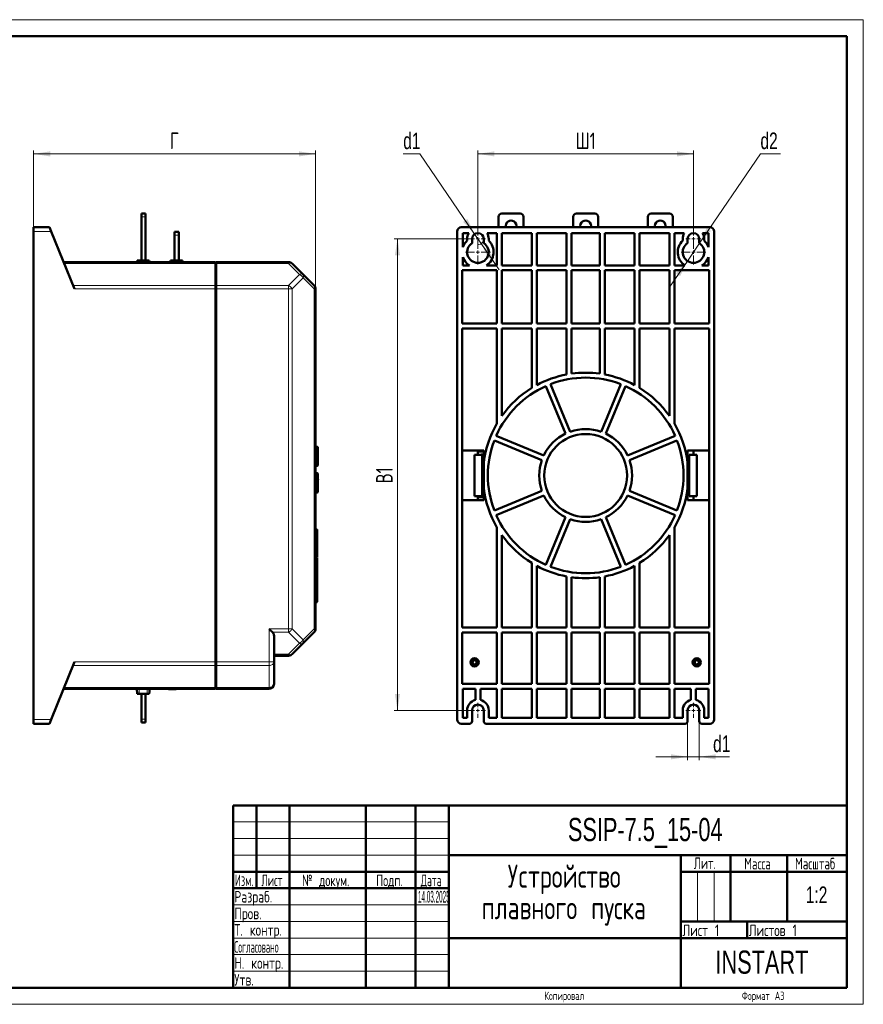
# Model space of a CAD drawing. Header units: millimetres. Extents: x 0 to 420, y 0 to 297.
# Tile 20 of 20: x 166 to 420, y 0 to 297. Entities that reach past the tile are written whole.
import ezdxf

# ---------------------------------------------------------------- set-up
doc = ezdxf.new("R2010")
doc.units = ezdxf.units.MM
doc.styles.add('SLDTEXTSTYLE0', font='TXT', dxfattribs={"width": 0.7, "bigfont": 'bigfont'})
doc.styles.add('SLDTEXTSTYLE1', font='TXT', dxfattribs={"width": 0.7})
doc.styles.add('SLDTEXTSTYLE2', font='TXT', dxfattribs={"width": 0.579176, "bigfont": 'bigfont'})
doc.styles.add('SLDTEXTSTYLE3', font='TXT', dxfattribs={"width": 0.646923, "bigfont": 'bigfont'})
doc.styles.add('SLDTEXTSTYLE4', font='TXT', dxfattribs={"width": 0.570891, "bigfont": 'bigfont'})
doc.styles.add('SLDTEXTSTYLE5', font='TXT', dxfattribs={"width": 0.585996, "bigfont": 'bigfont'})
doc.styles.add('SLDTEXTSTYLE6', font='TXT', dxfattribs={"width": 0.326651})
doc.styles.add('SLDTEXTSTYLE7', font='TXT', dxfattribs={"width": 0.485474, "bigfont": 'bigfont'})
doc.dimstyles.new('SLDDIMSTYLE0', dxfattribs={"dimtxt": 5, "dimasz": 5, "dimexe": 0, "dimexo": 0.0625, "dimgap": 1.25, "dimtad": 2, "dimdec": 1, "dimlfac": 2, "dimrnd": 1e-09, "dimzin": 12, "dimdsep": 46, "dimtxsty": 'SLDTEXTSTYLE1', "dimsah": 1, "dimcen": 0.09, "dimadec": 0, "dimazin": 3, "dimtfac": 1, "dimtdec": 3, "dimtofl": 0, "dimtmove": 0, "dimatfit": 3, "dimfxl": 0, "dimfrac": 2, "dimtolj": 1, "dimtzin": 12, "dimarcsym": 0})
doc.dimstyles.new('SLDDIMSTYLE1', dxfattribs={"dimtxt": 5, "dimasz": 5, "dimexe": 0, "dimexo": 0.0625, "dimgap": 1.25, "dimtad": 0, "dimtih": 1, "dimtoh": 1, "dimdec": 1, "dimlfac": 2, "dimrnd": 1e-09, "dimzin": 12, "dimdsep": 46, "dimtxsty": 'SLDTEXTSTYLE1', "dimsah": 1, "dimcen": 0, "dimadec": 0, "dimazin": 3, "dimtfac": 1, "dimtdec": 3, "dimtmove": 0, "dimatfit": 3, "dimfxl": 0, "dimfrac": 2, "dimtolj": 1, "dimtzin": 12, "dimarcsym": 0})
doc.dimstyles.new('SLDDIMSTYLE2', dxfattribs={"dimtxt": 5, "dimasz": 5, "dimexe": 0, "dimexo": 0.0625, "dimgap": 1.25, "dimtad": 0, "dimtih": 1, "dimtoh": 1, "dimdec": 1, "dimlfac": 2, "dimrnd": 1e-09, "dimzin": 12, "dimdsep": 46, "dimtxsty": 'SLDTEXTSTYLE1', "dimsah": 1, "dimcen": 0, "dimadec": 0, "dimazin": 3, "dimtfac": 1, "dimtdec": 3, "dimtmove": 0, "dimatfit": 3, "dimfxl": 0, "dimfrac": 2, "dimtolj": 1, "dimtzin": 12, "dimarcsym": 0})
doc.dimstyles.new('SLDDIMSTYLE3', dxfattribs={"dimtxt": 5, "dimasz": 5, "dimexe": 0, "dimexo": 0.0625, "dimgap": 1.25, "dimtad": 2, "dimdec": 1, "dimlfac": 2, "dimrnd": 1e-09, "dimzin": 12, "dimdsep": 46, "dimtxsty": 'SLDTEXTSTYLE1', "dimsah": 1, "dimcen": 0.09, "dimadec": 0, "dimazin": 3, "dimtfac": 1, "dimtdec": 3, "dimtmove": 0, "dimatfit": 0, "dimfxl": 0, "dimfrac": 2, "dimtolj": 1, "dimtzin": 12, "dimarcsym": 0})

# ---------------------------------------------------------------- blocks, each defined once
blk = doc.blocks.new('SW_NOTE_0')
at = {"color": 0, "linetype": 'Continuous', "lineweight": 0, "char_height": 7, "attachment_point": 2, "style": 'SLDTEXTSTYLE0'}
for s, insert in [('Уcтройство', (21.44, 9)), ('плавного пуска', (21.31, -0.5))]:
    blk.add_mtext(s, dxfattribs=dict(at, insert=insert))
blk = doc.blocks.new('_D_2')
at = {"color": 7, "linetype": 'Continuous', "lineweight": 0}
for p, q in [((169.81, 234.41), (169.81, 257.52)), ((169.81, 256.52), (254.81, 256.52)), ((254.81, 215.79), (254.81, 257.52))]:
    blk.add_line(p, q, dxfattribs=at)
at = {"color": 7, "linetype": 'Continuous', "lineweight": 18}
for points in [[(169.81, 256.52), (174.81, 255.75), (174.81, 257.29)], [(254.81, 256.52), (249.81, 257.29), (249.81, 255.75)]]:
    blk.add_solid(points, dxfattribs=at)
at = {"color": 7, "linetype": 'Continuous', "lineweight": 18, "insert": (210.89, 262.97), "char_height": 5, "attachment_point": 1, "style": 'SLDTEXTSTYLE0'}
blk.add_mtext('Г', dxfattribs=at)
blk = doc.blocks.new('_D_3')
at = {"color": 7, "linetype": 'Continuous', "lineweight": 0}
for p, q in [((303.78, 233.16), (303.78, 257.52)), ((303.78, 256.52), (368.78, 256.52)), ((368.78, 233.16), (368.78, 257.52))]:
    blk.add_line(p, q, dxfattribs=at)
at = {"color": 7, "linetype": 'Continuous', "lineweight": 18}
for points in [[(303.78, 256.52), (308.78, 255.75), (308.78, 257.29)], [(368.78, 256.52), (363.78, 257.29), (363.78, 255.75)]]:
    blk.add_solid(points, dxfattribs=at)
at = {"color": 7, "linetype": 'Continuous', "lineweight": 18, "insert": (333.26, 262.97), "char_height": 5, "attachment_point": 1, "style": 'SLDTEXTSTYLE0'}
blk.add_mtext('Ш1', dxfattribs=at)
blk = doc.blocks.new('_D_4')
at = {"color": 7, "linetype": 'Continuous', "lineweight": 0}
for p, q in [((301.52, 230.9), (278.53, 230.9)), ((279.53, 230.9), (279.53, 88.65)), ((301.52, 88.65), (278.53, 88.65))]:
    blk.add_line(p, q, dxfattribs=at)
at = {"color": 7, "linetype": 'Continuous', "lineweight": 18}
for points in [[(279.53, 230.9), (278.76, 225.9), (280.3, 225.9)], [(279.53, 88.65), (280.3, 93.65), (278.76, 93.65)]]:
    blk.add_solid(points, dxfattribs=at)
at = {"color": 7, "linetype": 'Continuous', "lineweight": 18, "insert": (273.08, 157.11), "char_height": 5, "attachment_point": 1, "rotation": 90, "style": 'SLDTEXTSTYLE0'}
blk.add_mtext('В1', dxfattribs=at)
blk = doc.blocks.new('_D_5')
at = {"color": 7, "linetype": 'Continuous', "lineweight": 0}
for p, q in [((286.25, 256.52), (281.27, 256.52)), ((302.79, 232.34), (286.25, 256.52)), ((304.77, 229.45), (302.79, 232.34)), ((304.77, 229.45), (310.2, 221.52))]:
    blk.add_line(p, q, dxfattribs=at)
at = {"color": 7, "linetype": 'Continuous', "lineweight": 18}
blk.add_arc((303.78, 230.9), 1.75, 274.6377, 359.6726, dxfattribs=at)
for points in [[(302.79, 232.34), (300.6, 236.9), (299.34, 236.03)], [(304.77, 229.45), (306.96, 224.89), (308.23, 225.76)]]:
    blk.add_solid(points, dxfattribs=at)
at = {"color": 7, "linetype": 'Continuous', "lineweight": 18, "insert": (281.27, 262.97), "char_height": 5, "attachment_point": 1, "style": 'SLDTEXTSTYLE1'}
blk.add_mtext('d1', dxfattribs=at)
blk = doc.blocks.new('_D_6')
at = {"color": 7, "linetype": 'Continuous', "lineweight": 0}
for p, q in [((370.61, 229.58), (388.98, 256.52)), ((388.98, 256.52), (395.02, 256.52)), ((366.95, 224.21), (370.61, 229.58)), ((366.95, 224.21), (361.54, 216.27))]:
    blk.add_line(p, q, dxfattribs=at)
at = {"color": 7, "linetype": 'Continuous', "lineweight": 18}
for points in [[(370.61, 229.58), (374.06, 233.28), (372.79, 234.15)], [(366.95, 224.21), (363.5, 220.51), (364.77, 219.65)]]:
    blk.add_solid(points, dxfattribs=at)
at = {"color": 7, "linetype": 'Continuous', "lineweight": 18, "insert": (388.98, 262.97), "char_height": 5, "attachment_point": 1, "style": 'SLDTEXTSTYLE1'}
blk.add_mtext('d2', dxfattribs=at)
blk = doc.blocks.new('_D_7')
at = {"color": 7, "linetype": 'Continuous', "lineweight": 0}
for p, q in [((367.03, 85.39), (367.03, 73.65)), ((370.53, 85.39), (370.53, 73.65)), ((367.03, 74.65), (357.42, 74.65)), ((367.03, 74.65), (370.53, 74.65)), ((370.53, 74.65), (379.67, 74.65))]:
    blk.add_line(p, q, dxfattribs=at)
at = {"color": 7, "linetype": 'Continuous', "lineweight": 18}
for points in [[(367.03, 74.65), (362.03, 75.42), (362.03, 73.88)], [(370.53, 74.65), (375.53, 73.88), (375.53, 75.42)]]:
    blk.add_solid(points, dxfattribs=at)
at = {"color": 7, "linetype": 'Continuous', "lineweight": 18, "insert": (374.7, 81.09), "char_height": 5, "attachment_point": 1, "style": 'SLDTEXTSTYLE1'}
blk.add_mtext('d1', dxfattribs=at)
blk = doc.blocks.new('SW_CENTERMARKSYMBOL_6')
at = {"color": 0, "linetype": 'Continuous', "lineweight": 18}
for p, q in [((-1, 0), (-2.25, 0)), ((0, 0), (-0.5, 0)), ((0, 1), (0, 2.25)), ((0, 0), (0, 0.5)), ((0, 0), (0, -0.5)), ((0, 0), (0.5, 0)), ((1, 0), (2.25, 0)), ((0, -1), (0, -2.25))]:
    blk.add_line(p, q, dxfattribs=at)
blk = doc.blocks.new('SW_CENTERMARKSYMBOL_7')
at = {"color": 0, "linetype": 'Continuous', "lineweight": 18}
for p, q in [((0, 1), (0, 3.75)), ((-1, 0), (-3.75, 0)), ((0, 0), (-0.5, 0)), ((0, 0), (0, 0.5)), ((0, 0), (0, -0.5)), ((0, 0), (0.5, 0)), ((1, 0), (3.75, 0)), ((0, -1), (0, -3.75))]:
    blk.add_line(p, q, dxfattribs=at)
blk = doc.blocks.new('SW_CENTERMARKSYMBOL_8')
at = {"color": 0, "linetype": 'Continuous', "lineweight": 18}
for p, q in [((-1, 0), (-2.25, 0)), ((0, 0), (-0.5, 0)), ((0, 1), (0, 2.25)), ((0, 0), (0, 0.5)), ((0, 0), (0, -0.5)), ((0, 0), (0.5, 0)), ((1, 0), (2.25, 0)), ((0, -1), (0, -2.25))]:
    blk.add_line(p, q, dxfattribs=at)
blk = doc.blocks.new('SW_CENTERMARKSYMBOL_9')
at = {"color": 0, "linetype": 'Continuous', "lineweight": 18}
for p, q in [((0, 1), (0, 3.75)), ((-1, 0), (-3.75, 0)), ((0, 0), (-0.5, 0)), ((0, 0), (0, 0.5)), ((0, 0), (0, -0.5)), ((0, 0), (0.5, 0)), ((1, 0), (3.75, 0)), ((0, -1), (0, -3.75))]:
    blk.add_line(p, q, dxfattribs=at)
blk = doc.blocks.new('SW_CENTERMARKSYMBOL_10')
at = {"color": 0, "linetype": 'Continuous', "lineweight": 18}
for p, q in [((-1, 0), (-2.25, 0)), ((0, 0), (-0.5, 0)), ((0, 1), (0, 2.25)), ((0, 0), (0, 0.5)), ((0, 0), (0, -0.5)), ((0, 0), (0.5, 0)), ((1, 0), (2.25, 0)), ((0, -1), (0, -2.25))]:
    blk.add_line(p, q, dxfattribs=at)
blk = doc.blocks.new('SW_CENTERMARKSYMBOL_11')
at = {"color": 0, "linetype": 'Continuous', "lineweight": 18}
for p, q in [((-1, 0), (-2.25, 0)), ((0, 0), (-0.5, 0)), ((0, 1), (0, 2.25)), ((0, 0), (0, 0.5)), ((0, 0), (0, -0.5)), ((0, 0), (0.5, 0)), ((1, 0), (2.25, 0)), ((0, -1), (0, -2.25))]:
    blk.add_line(p, q, dxfattribs=at)

msp = doc.modelspace()

# ---------------------------------------------------------------- linework, layer by layer
at = {"color": 7, "linetype": 'Continuous', "lineweight": 18}
for p, q in [((0, 297), (420, 297)), ((420, 297), (420, 0)), ((230, 55), (295, 55)), ((230, 50), (295, 50)), ((230, 45), (295, 45)), ((370, 40), (370, 25)), ((375, 40), (375, 25)), ((230, 30), (295, 30)), ((230, 25), (295, 25)), ((230, 20), (295, 20)), ((230, 15), (295, 15)), ((230, 10), (295, 10)), ((0, 0), (420, 0))]:
    msp.add_line(p, q, dxfattribs=at)
at = {"color": 7, "linetype": 'Continuous', "lineweight": 50}
for p, q in [((415, 292), (20, 292)), ((415, 5), (415, 292)), ((203.562, 238.523), (202.312, 238.523)), ((202.312, 238.523), (202.312, 237.523)), ((203.562, 238.523), (203.562, 237.523)), ((311.032, 238.523), (316.532, 238.523)), ((333.532, 238.523), (339.032, 238.523)), ((356.032, 238.523), (361.532, 238.523)), ((202.312, 237.523), (202.312, 224.398)), ((203.562, 237.523), (203.562, 224.398)), ((310.032, 234.398), (310.032, 237.523)), ((317.532, 237.523), (317.532, 234.398)), ((332.532, 234.398), (332.532, 237.523)), ((340.032, 237.523), (340.032, 234.398)), ((355.032, 234.398), (355.032, 237.523)), ((362.532, 237.523), (362.532, 234.398)), ((169.812, 234.398), (174.562, 234.398)), ((169.812, 233.148), (169.812, 234.398)), ((169.812, 85.898), (169.812, 233.148)), ((175.068, 233.148), (174.562, 234.398)), ((182.099, 215.776), (175.068, 233.148)), ((213.562, 233.023), (212.312, 233.023)), ((212.312, 233.023), (212.312, 232.023)), ((212.312, 232.023), (212.312, 224.398)), ((213.562, 232.023), (213.562, 233.023)), ((213.562, 224.398), (213.562, 232.023)), ((297.532, 233.148), (297.532, 85.898)), ((373.782, 234.398), (298.782, 234.398)), ((299.282, 228.418), (299.282, 232.613)), ((299.282, 232.613), (301.021, 232.613)), ((306.542, 232.613), (309.532, 232.613)), ((309.532, 232.613), (309.532, 222.898)), ((311.032, 222.898), (311.032, 232.613)), ((311.032, 232.613), (320.032, 232.613)), ((320.032, 232.613), (320.032, 222.898)), ((321.532, 222.898), (321.532, 232.613)), ((321.532, 232.613), (330.532, 232.613)), ((330.532, 232.613), (330.532, 222.898)), ((332.032, 232.613), (340.532, 232.613)), ((332.032, 222.898), (332.032, 232.613)), ((340.532, 232.613), (340.532, 222.898)), ((342.032, 232.613), (351.032, 232.613)), ((342.032, 222.898), (342.032, 232.613)), ((351.032, 232.613), (351.032, 222.898)), ((352.532, 232.613), (361.532, 232.613)), ((352.532, 222.898), (352.532, 232.613)), ((361.532, 232.613), (361.532, 222.898)), ((363.032, 222.898), (363.032, 232.613)), ((363.032, 232.613), (366.021, 232.613)), ((371.542, 232.613), (373.282, 232.613)), ((373.282, 232.613), (373.282, 228.418)), ((375.032, 85.898), (375.032, 233.148)), ((300.532, 230.898), (300.532, 230.362)), ((302.032, 229.636), (302.032, 230.898)), ((305.532, 230.898), (305.532, 229.636)), ((307.032, 230.362), (307.032, 230.898)), ((365.532, 230.898), (365.532, 230.362)), ((367.032, 229.636), (367.032, 230.898)), ((370.532, 230.898), (370.532, 229.636)), ((372.032, 230.362), (372.032, 230.898)), ((224.612, 223.898), (178.812, 223.898)), ((201.043, 224.398), (200.999, 223.898)), ((201.662, 224.398), (201.043, 224.398)), ((204.062, 224.398), (201.662, 224.398)), ((204.681, 224.398), (204.062, 224.398)), ((204.724, 223.898), (204.681, 224.398)), ((211.043, 224.398), (210.999, 223.898)), ((211.662, 224.398), (211.043, 224.398)), ((214.062, 224.398), (211.662, 224.398)), ((214.681, 224.398), (214.062, 224.398)), ((214.724, 223.898), (214.681, 224.398)), ((224.612, 223.898), (224.612, 223.458)), ((224.812, 223.698), (224.612, 223.698)), ((224.612, 223.458), (224.612, 216.837)), ((224.812, 223.898), (246.69, 223.898)), ((224.812, 223.458), (224.812, 216.837)), ((247.751, 223.458), (251.062, 220.148)), ((299.282, 222.898), (299.282, 225.377)), ((301.22, 222.898), (299.282, 222.898)), ((309.532, 222.898), (306.343, 222.898)), ((320.032, 222.898), (311.032, 222.898)), ((330.532, 222.898), (321.532, 222.898)), ((340.532, 222.898), (332.032, 222.898)), ((351.032, 222.898), (342.032, 222.898)), ((361.532, 222.898), (352.532, 222.898)), ((366.22, 222.898), (363.032, 222.898)), ((373.282, 222.898), (371.343, 222.898)), ((373.282, 225.377), (373.282, 222.898)), ((251.062, 220.148), (254.372, 216.837)), ((299.032, 221.398), (309.532, 221.398)), ((299.032, 205.398), (299.032, 221.398)), ((309.532, 221.398), (309.532, 205.398)), ((311.032, 205.398), (311.032, 221.398)), ((311.032, 221.398), (320.032, 221.398)), ((320.032, 221.398), (320.032, 205.398)), ((321.532, 221.398), (330.532, 221.398)), ((321.532, 205.398), (321.532, 221.398)), ((330.532, 221.398), (330.532, 205.398)), ((332.032, 221.398), (340.532, 221.398)), ((332.032, 205.398), (332.032, 221.398)), ((340.532, 221.398), (340.532, 205.398)), ((342.032, 205.398), (342.032, 221.398)), ((342.032, 221.398), (351.032, 221.398)), ((351.032, 221.398), (351.032, 205.398)), ((352.532, 205.398), (352.532, 221.398)), ((352.532, 221.398), (361.532, 221.398)), ((361.532, 221.398), (361.532, 205.398)), ((363.032, 221.398), (373.532, 221.398)), ((363.032, 205.398), (363.032, 221.398)), ((373.532, 221.398), (373.532, 205.398)), ((224.612, 216.837), (224.612, 215.776)), ((224.612, 103.269), (224.612, 215.776)), ((224.812, 216.696), (224.812, 215.776)), ((224.812, 215.776), (224.812, 103.269)), ((254.812, 215.776), (254.812, 113.269)), ((254.817, 205.673), (254.812, 205.673)), ((309.532, 205.398), (299.032, 205.398)), ((320.032, 205.398), (311.032, 205.398)), ((330.532, 205.398), (321.532, 205.398)), ((340.532, 205.398), (332.032, 205.398)), ((351.032, 205.398), (342.032, 205.398)), ((361.532, 205.398), (352.532, 205.398)), ((373.532, 205.398), (363.032, 205.398)), ((254.812, 202.237), (254.817, 202.237)), ((254.817, 203.298), (254.817, 202.237)), ((299.032, 113.648), (299.032, 203.898)), ((299.032, 203.898), (309.532, 203.898)), ((309.532, 203.898), (309.532, 175.189)), ((311.032, 203.898), (320.032, 203.898)), ((311.032, 177.507), (311.032, 203.898)), ((320.032, 203.898), (320.032, 185.922)), ((321.532, 203.898), (330.532, 203.898)), ((321.532, 186.789), (321.532, 203.898)), ((330.532, 203.898), (330.532, 189.985)), ((332.032, 203.898), (340.532, 203.898)), ((332.032, 190.23), (332.032, 203.898)), ((340.532, 203.898), (340.532, 190.23)), ((342.032, 203.898), (351.032, 203.898)), ((342.032, 189.985), (342.032, 203.898)), ((351.032, 203.898), (351.032, 186.789)), ((352.532, 203.898), (361.532, 203.898)), ((352.532, 185.922), (352.532, 203.898)), ((361.532, 203.898), (361.532, 177.507)), ((363.032, 203.898), (373.532, 203.898)), ((363.032, 175.189), (363.032, 203.898)), ((373.532, 113.648), (373.532, 203.898)), ((254.817, 195.498), (254.812, 195.498)), ((254.817, 195.498), (254.817, 194.498)), ((254.817, 194.498), (254.817, 184.901)), ((254.817, 184.55), (254.817, 180.498)), ((324.303, 186.481), (330.239, 172.151)), ((331.625, 172.725), (325.689, 187.055)), ((346.874, 187.055), (340.939, 172.725)), ((342.325, 172.151), (348.26, 186.481)), ((254.812, 179.498), (254.817, 179.498)), ((254.817, 180.498), (254.817, 179.498)), ((308.749, 170.115), (323.079, 164.18)), ((323.653, 165.566), (309.323, 171.501)), ((363.24, 171.501), (348.91, 165.566)), ((349.484, 164.18), (363.814, 170.115)), ((255.325, 168.166), (254.812, 168.193)), ((305.532, 167.023), (299.032, 167.023)), ((303.782, 167.023), (303.782, 165.773)), ((305.149, 166.748), (303.782, 166.748)), ((305.149, 167.023), (305.149, 166.748)), ((305.272, 166.748), (305.149, 166.748)), ((305.272, 166.748), (305.272, 167.023)), ((305.272, 166.748), (305.532, 166.748)), ((305.532, 163.452), (305.532, 167.023)), ((367.032, 167.023), (373.532, 167.023)), ((367.032, 163.452), (367.032, 167.023)), ((368.782, 167.023), (368.782, 165.773)), ((255.562, 165.698), (255.612, 165.698)), ((255.562, 164.798), (255.612, 164.798)), ((302.782, 165.773), (305.032, 165.773)), ((302.782, 153.273), (302.782, 165.773)), ((303.782, 165.833), (303.852, 165.833)), ((303.792, 165.773), (303.852, 165.833)), ((303.852, 165.833), (303.852, 165.773)), ((304.802, 165.773), (304.802, 165.833)), ((304.862, 165.773), (304.802, 165.833)), ((304.802, 165.833), (305.122, 165.833)), ((305.032, 153.273), (305.032, 165.773)), ((305.047, 165.758), (305.032, 165.758)), ((305.032, 165.588), (305.047, 165.588)), ((305.122, 165.513), (305.032, 165.513)), ((305.532, 164.563), (305.032, 164.563)), ((305.032, 164.223), (305.532, 164.223)), ((305.047, 165.758), (305.122, 165.833)), ((305.047, 165.588), (305.047, 165.758)), ((305.122, 165.513), (305.047, 165.588)), ((305.122, 165.833), (305.122, 165.513)), ((305.532, 155.594), (305.532, 163.452)), ((367.032, 155.594), (367.032, 163.452)), ((367.532, 153.273), (367.532, 165.773)), ((367.532, 165.773), (369.782, 165.773)), ((369.782, 153.273), (369.782, 165.773)), ((254.812, 162.403), (255.325, 162.429)), ((305.149, 161.523), (305.032, 161.523)), ((305.149, 161.148), (305.032, 161.148)), ((305.149, 161.523), (305.149, 161.148)), ((305.272, 161.523), (305.149, 161.523)), ((305.272, 161.148), (305.149, 161.148)), ((305.272, 161.148), (305.272, 161.523)), ((305.272, 161.523), (305.532, 161.523)), ((305.272, 161.148), (305.532, 161.148)), ((255.325, 160.166), (254.812, 160.193)), ((305.032, 160.233), (305.122, 160.233)), ((305.047, 160.158), (305.032, 160.158)), ((305.032, 159.988), (305.047, 159.988)), ((305.122, 159.913), (305.032, 159.913)), ((305.532, 158.963), (305.032, 158.963)), ((305.032, 158.623), (305.532, 158.623)), ((305.047, 160.158), (305.122, 160.233)), ((305.047, 159.988), (305.047, 160.158)), ((305.122, 159.913), (305.047, 159.988)), ((305.122, 160.233), (305.122, 159.913)), ((305.149, 155.923), (305.032, 155.923)), ((305.149, 155.548), (305.032, 155.548)), ((305.032, 154.633), (305.122, 154.633)), ((305.047, 154.558), (305.032, 154.558)), ((305.047, 154.558), (305.122, 154.633)), ((305.047, 154.388), (305.047, 154.558)), ((305.122, 154.633), (305.122, 154.313)), ((305.149, 155.923), (305.149, 155.548)), ((305.272, 155.923), (305.149, 155.923)), ((305.272, 155.548), (305.149, 155.548)), ((305.272, 155.548), (305.272, 155.923)), ((305.272, 155.923), (305.532, 155.923)), ((305.272, 155.548), (305.532, 155.548)), ((305.532, 152.023), (305.532, 155.594)), ((323.079, 154.866), (308.749, 148.93)), ((363.814, 148.93), (349.484, 154.866)), ((367.032, 152.023), (367.032, 155.594)), ((254.812, 154.403), (255.325, 154.429)), ((254.817, 152.858), (254.812, 152.858)), ((254.817, 152.858), (254.817, 151.798)), ((299.032, 152.023), (305.532, 152.023)), ((302.782, 153.273), (305.032, 153.273)), ((303.782, 153.273), (303.782, 152.023)), ((303.782, 153.023), (305.532, 153.023)), ((305.032, 154.388), (305.047, 154.388)), ((305.122, 154.313), (305.032, 154.313)), ((305.532, 153.363), (305.032, 153.363)), ((305.122, 154.313), (305.047, 154.388)), ((309.323, 147.544), (323.653, 153.48)), ((348.91, 153.48), (363.24, 147.544)), ((373.532, 152.023), (367.032, 152.023)), ((367.532, 153.273), (369.782, 153.273)), ((368.782, 153.273), (368.782, 152.023)), ((254.812, 149.423), (254.817, 149.423)), ((330.239, 146.894), (324.303, 132.564)), ((325.689, 131.99), (331.625, 146.32)), ((340.939, 146.32), (346.874, 131.99)), ((348.26, 132.564), (342.325, 146.894)), ((255.312, 143.226), (254.812, 143.226)), ((309.532, 143.856), (309.532, 113.648)), ((363.032, 113.648), (363.032, 143.856)), ((311.032, 113.648), (311.032, 141.538)), ((361.532, 141.538), (361.532, 113.648)), ((255.312, 134.598), (254.812, 134.598)), ((320.032, 133.123), (320.032, 113.648)), ((321.532, 113.648), (321.532, 132.257)), ((351.032, 132.257), (351.032, 113.648)), ((352.532, 113.648), (352.532, 133.123)), ((330.532, 129.061), (330.532, 113.648)), ((332.032, 113.648), (332.032, 128.815)), ((340.532, 128.815), (340.532, 113.648)), ((342.032, 113.648), (342.032, 129.061)), ((255.312, 126.985), (254.812, 126.985)), ((254.812, 121.317), (255.312, 121.317)), ((309.532, 113.648), (299.032, 113.648)), ((320.032, 113.648), (311.032, 113.648)), ((330.532, 113.648), (321.532, 113.648)), ((340.532, 113.648), (332.032, 113.648)), ((351.032, 113.648), (342.032, 113.648)), ((361.532, 113.648), (352.532, 113.648)), ((373.532, 113.648), (363.032, 113.648)), ((242.312, 111.148), (242.312, 103.269)), ((254.372, 112.208), (251.062, 108.898)), ((299.032, 112.148), (309.532, 112.148)), ((299.032, 96.648), (299.032, 112.148)), ((309.532, 112.148), (309.532, 96.648)), ((311.032, 96.648), (311.032, 112.148)), ((311.032, 112.148), (320.032, 112.148)), ((320.032, 112.148), (320.032, 96.648)), ((321.532, 112.148), (330.532, 112.148)), ((321.532, 96.648), (321.532, 112.148)), ((330.532, 112.148), (330.532, 96.648)), ((332.032, 112.148), (340.532, 112.148)), ((332.032, 96.648), (332.032, 112.148)), ((340.532, 112.148), (340.532, 96.648)), ((342.032, 96.648), (342.032, 112.148)), ((342.032, 112.148), (351.032, 112.148)), ((351.032, 112.148), (351.032, 96.648)), ((352.532, 112.148), (361.532, 112.148)), ((352.532, 96.648), (352.532, 112.148)), ((361.532, 112.148), (361.532, 96.648)), ((363.032, 112.148), (373.532, 112.148)), ((363.032, 96.648), (363.032, 112.148)), ((373.532, 112.148), (373.532, 96.648)), ((251.062, 108.898), (247.751, 105.587)), ((246.69, 105.148), (242.312, 105.148)), ((175.068, 85.898), (182.099, 103.269)), ((224.612, 103.269), (224.612, 102.208)), ((224.612, 102.208), (224.612, 95.587)), ((224.812, 103.269), (224.812, 102.35)), ((224.812, 95.587), (224.812, 102.208)), ((242.312, 103.269), (242.312, 96.648)), ((224.612, 95.148), (178.812, 95.148)), ((200.912, 95.148), (201.043, 93.648)), ((204.681, 93.648), (204.812, 95.148)), ((208.76, 95.148), (208.76, 95.098)), ((210.51, 95.098), (212.812, 95.098)), ((212.812, 95.148), (212.812, 95.098)), ((224.612, 95.587), (224.612, 95.148)), ((224.812, 95.348), (224.612, 95.348)), ((224.812, 95.148), (240.812, 95.148)), ((309.532, 96.648), (299.032, 96.648)), ((299.282, 86.433), (299.282, 95.148)), ((299.282, 95.148), (303.032, 95.148)), ((303.032, 95.148), (303.032, 91.81)), ((304.532, 95.148), (309.532, 95.148)), ((304.532, 91.81), (304.532, 95.148)), ((309.532, 95.148), (309.532, 86.433)), ((320.032, 96.648), (311.032, 96.648)), ((311.032, 86.433), (311.032, 95.148)), ((311.032, 95.148), (320.032, 95.148)), ((320.032, 95.148), (320.032, 86.433)), ((330.532, 96.648), (321.532, 96.648)), ((321.532, 86.433), (321.532, 95.148)), ((321.532, 95.148), (330.532, 95.148)), ((330.532, 95.148), (330.532, 86.433)), ((340.532, 96.648), (332.032, 96.648)), ((332.032, 86.433), (332.032, 95.148)), ((332.032, 95.148), (340.532, 95.148)), ((340.532, 95.148), (340.532, 86.433)), ((351.032, 96.648), (342.032, 96.648)), ((342.032, 86.433), (342.032, 95.148)), ((342.032, 95.148), (351.032, 95.148)), ((351.032, 95.148), (351.032, 86.433)), ((361.532, 96.648), (352.532, 96.648)), ((352.532, 86.433), (352.532, 95.148)), ((352.532, 95.148), (361.532, 95.148)), ((361.532, 95.148), (361.532, 86.433)), ((373.532, 96.648), (363.032, 96.648)), ((363.032, 95.148), (368.032, 95.148)), ((363.032, 86.433), (363.032, 95.148)), ((368.032, 95.148), (368.032, 91.81)), ((369.532, 91.81), (369.532, 95.148)), ((369.532, 95.148), (373.282, 95.148)), ((373.282, 95.148), (373.282, 86.433)), ((201.043, 93.648), (201.662, 93.648)), ((201.662, 93.648), (204.062, 93.648)), ((202.312, 93.648), (202.312, 86.023)), ((203.562, 86.023), (203.562, 93.648)), ((204.062, 93.648), (204.681, 93.648)), ((300.532, 86.433), (299.282, 86.433)), ((300.532, 88.648), (300.532, 86.433)), ((302.032, 85.398), (302.032, 88.648)), ((305.532, 88.648), (305.532, 85.398)), ((307.032, 86.433), (307.032, 88.648)), ((309.532, 86.433), (307.032, 86.433)), ((320.032, 86.433), (311.032, 86.433)), ((330.532, 86.433), (321.532, 86.433)), ((340.532, 86.433), (332.032, 86.433)), ((351.032, 86.433), (342.032, 86.433)), ((361.532, 86.433), (352.532, 86.433)), ((365.532, 86.433), (363.032, 86.433)), ((365.532, 88.648), (365.532, 86.433)), ((367.032, 85.398), (367.032, 88.648)), ((370.532, 88.648), (370.532, 85.398)), ((372.032, 86.433), (372.032, 88.648)), ((373.282, 86.433), (372.032, 86.433)), ((169.812, 84.648), (169.812, 85.898)), ((169.812, 84.648), (174.562, 84.648)), ((174.562, 84.648), (175.068, 85.898)), ((202.312, 86.023), (202.312, 85.023)), ((203.562, 85.023), (202.312, 85.023)), ((203.562, 85.023), (203.562, 86.023)), ((298.782, 84.648), (301.282, 84.648)), ((306.282, 84.648), (366.282, 84.648)), ((371.282, 84.648), (373.782, 84.648)), ((230, 60), (415, 60)), ((230, 60), (230, 5)), ((237, 35), (237, 60)), ((247, 60), (247, 5)), ((270, 60), (270, 5)), ((285, 60), (285, 5)), ((295, 60), (295, 5)), ((295, 45), (415, 45)), ((365, 45), (365, 5)), ((380, 45), (380, 25)), ((397, 45), (397, 25)), ((230, 40), (295, 40)), ((365, 40), (415, 40)), ((230, 35), (295, 35)), ((365, 25), (415, 25)), ((385, 25), (385, 20)), ((295, 20), (415, 20)), ((20, 5), (415, 5))]:
    msp.add_line(p, q, dxfattribs=at)
at = {"color": 9, "linetype": 'Continuous', "lineweight": 18}
for p, q in [((203.562, 237.523), (202.312, 237.523)), ((169.812, 233.148), (175.068, 233.148)), ((213.562, 232.023), (212.312, 232.023)), ((224.612, 223.458), (178.99, 223.458)), ((201.662, 223.898), (201.662, 224.398)), ((204.062, 223.898), (204.062, 224.398)), ((211.662, 223.898), (211.662, 224.398)), ((214.062, 223.898), (214.062, 224.398)), ((224.812, 223.317), (224.612, 223.317)), ((246.69, 223.458), (224.812, 223.458)), ((246.69, 223.458), (250.001, 220.148)), ((250.001, 220.148), (246.69, 216.837)), ((224.612, 216.837), (181.67, 216.837)), ((224.812, 216.837), (246.69, 216.837)), ((251.062, 219.087), (247.751, 215.776)), ((254.372, 215.776), (251.062, 219.087)), ((224.612, 215.776), (182.099, 215.776)), ((224.812, 216.696), (224.612, 216.696)), ((224.812, 215.776), (224.612, 215.776)), ((246.69, 215.776), (224.812, 215.776)), ((246.69, 215.776), (246.69, 113.269)), ((247.751, 215.776), (246.69, 215.776)), ((247.751, 215.776), (247.751, 113.269)), ((254.372, 215.776), (254.372, 113.269)), ((254.812, 203.298), (254.817, 203.298)), ((254.812, 194.498), (254.817, 194.498)), ((254.817, 180.498), (254.812, 180.498)), ((255.325, 162.429), (255.325, 168.166)), ((255.325, 157.298), (255.325, 160.166)), ((255.325, 154.429), (255.325, 157.298)), ((254.817, 151.798), (254.812, 151.798)), ((255.312, 123.603), (254.812, 123.603)), ((240.812, 113.269), (246.69, 113.269)), ((240.812, 103.269), (240.812, 113.269)), ((246.69, 113.269), (247.751, 113.269)), ((247.751, 113.269), (251.062, 109.958)), ((251.062, 109.958), (254.372, 113.269)), ((246.69, 112.208), (241.872, 112.208)), ((246.69, 112.208), (250.001, 108.898)), ((250.001, 108.898), (246.69, 105.587)), ((246.69, 105.587), (242.312, 105.587)), ((181.67, 102.208), (224.612, 102.208)), ((182.099, 103.269), (224.612, 103.269)), ((224.812, 103.269), (224.612, 103.269)), ((224.612, 102.35), (224.812, 102.35)), ((224.812, 103.269), (240.812, 103.269)), ((224.812, 102.208), (240.812, 102.208)), ((240.812, 103.269), (242.312, 103.269)), ((240.812, 102.208), (240.812, 95.587)), ((178.99, 95.587), (224.612, 95.587)), ((201.662, 95.148), (201.662, 93.648)), ((204.062, 95.148), (204.062, 93.648)), ((210.51, 95.148), (210.51, 95.098)), ((224.812, 95.729), (224.612, 95.729)), ((224.812, 95.587), (240.812, 95.587)), ((169.812, 85.898), (175.068, 85.898)), ((203.562, 86.023), (202.312, 86.023))]:
    msp.add_line(p, q, dxfattribs=at)
at = {"color": 7, "linetype": 'Continuous', "lineweight": 50}
for centre, radius in [((336.282, 159.523), 12.5), ((302.782, 103.148), 1.25), ((302.782, 103.148), 1.125), ((302.782, 103.148), 1), ((369.782, 103.148), 1.25), ((369.782, 103.148), 1.125), ((369.782, 103.148), 1), ((302.782, 103.148), 0.775), ((302.782, 103.148), 0.625), ((369.782, 103.148), 0.775), ((369.782, 103.148), 0.625)]:
    msp.add_circle(centre, radius, dxfattribs=at)
for centre, radius, start, end in [((311.032, 237.523), 1, 90, 180), ((316.532, 237.523), 1, 0, 90), ((333.532, 237.523), 1, 90, 180), ((339.032, 237.523), 1, 0, 90), ((356.032, 237.523), 1, 90, 180), ((361.532, 237.523), 1, 0, 90), ((313.782, 234.773), 1.625, 346.65763, 193.34237), ((336.282, 234.773), 1.625, 346.65763, 193.34237), ((358.782, 234.773), 1.625, 346.65763, 193.34237), ((298.782, 233.148), 1.25, 90, 180), ((303.782, 230.898), 3.25, 148.14869, 180), ((303.782, 230.898), 1.75, 0, 180), ((303.782, 230.898), 3.25, 0, 31.85131), ((368.782, 230.898), 3.25, 148.14869, 180), ((368.782, 230.898), 1.75, 0, 180), ((368.782, 230.898), 3.25, 0, 31.85131), ((373.782, 233.148), 1.25, 0, 90), ((303.782, 226.898), 4.75, 133.17355, 161.32828), ((303.782, 226.898), 3.25, 122.57897, 57.42103), ((303.782, 226.898), 4.75, 302.6369, 46.82645), ((368.782, 226.898), 4.75, 133.17355, 237.3631), ((368.782, 226.898), 3.25, 122.57897, 57.42103), ((368.782, 226.898), 4.75, 18.67172, 46.82645), ((246.69, 222.398), 1.5, 45, 90), ((303.782, 226.898), 4.75, 198.67172, 237.3631), ((368.782, 226.898), 4.75, 302.6369, 341.32828), ((253.312, 215.776), 1.5, 0, 45), ((336.282, 159.523), 31, 82.12011, 97.87988), ((336.282, 159.523), 31, 100.68934, 118.41187), ((336.282, 159.523), 29.5, 68.95683, 111.04317), ((336.282, 159.523), 31, 61.58813, 79.31065), ((336.282, 159.523), 29.5, 113.95683, 156.04317), ((336.282, 159.523), 31, 121.61397, 144.53954), ((336.282, 159.523), 29.5, 23.95683, 66.04317), ((336.282, 159.523), 31, 35.46045, 58.38603), ((336.282, 159.523), 31, 149.64413, 172.71852), ((336.282, 159.523), 14, 70.57089, 109.42911), ((336.282, 159.523), 31, 7.28146, 30.35586), ((336.282, 159.523), 29.5, 158.95683, 201.04317), ((336.282, 159.523), 14, 115.57089, 154.42911), ((336.282, 159.523), 14, 25.57089, 64.42911), ((336.282, 159.523), 29.5, 338.95683, 21.04317), ((255.312, 167.916), 0.25, 0, 87), ((336.282, 159.523), 14, 160.57089, 199.42911), ((336.282, 159.523), 14, 340.57089, 19.42911), ((255.312, 162.679), 0.25, 273, 360), ((367.282, 162.398), 0.375, 48.18951, 131.81014), ((367.282, 162.398), 0.375, 228.18986, 311.81049), ((255.312, 159.916), 0.25, 0, 87), ((255.312, 154.679), 0.25, 273, 0), ((336.282, 159.523), 31, 187.28148, 210.35587), ((336.282, 159.523), 31, 329.64414, 352.71854), ((336.282, 159.523), 14, 205.57089, 244.42911), ((336.282, 159.523), 14, 295.57089, 334.42911), ((336.282, 159.523), 29.5, 203.95683, 246.04317), ((336.282, 159.523), 14, 250.57089, 289.42911), ((336.282, 159.523), 29.5, 293.95683, 336.04317), ((336.282, 159.523), 31, 215.46046, 238.38603), ((336.282, 159.523), 31, 301.61397, 324.53955), ((336.282, 159.523), 31, 241.58813, 259.31066), ((336.282, 159.523), 29.5, 248.95683, 291.04317), ((336.282, 159.523), 31, 280.68935, 298.41187), ((336.282, 159.523), 31, 262.12012, 277.87989), ((253.312, 113.269), 1.5, 315, 360), ((246.69, 106.648), 1.5, 270, 315.00001), ((240.812, 96.648), 1.5, 270, 360), ((303.782, 88.648), 3.25, 103.34236, 180), ((303.782, 88.648), 1.75, 0, 180), ((303.782, 88.648), 3.25, 0, 76.65764), ((368.782, 88.648), 3.25, 103.34236, 180), ((368.782, 88.648), 1.75, 0, 180), ((368.782, 88.648), 3.25, 0, 76.65764), ((298.782, 85.898), 1.25, 180, 270), ((301.282, 85.398), 0.75, 270, 0), ((306.282, 85.398), 0.75, 180, 270), ((366.282, 85.398), 0.75, 270, 0), ((371.282, 85.398), 0.75, 180, 270), ((373.782, 85.898), 1.25, 270, 0)]:
    msp.add_arc(centre, radius, start, end, dxfattribs=at)
at = {"color": 9, "linetype": 'Continuous', "lineweight": 18}
for centre, radius, start, end in [((250.3, 219.617), 0.928, 325.14306, 34.85694), ((248.872, 111.087), 2.463, 297.27378, 332.72622)]:
    msp.add_arc(centre, radius, start, end, dxfattribs=at)
at = {"color": 7, "linetype": 'Continuous', "lineweight": 50}
for points in [[(224.812, 223.458), (224.812, 223.524), (224.812, 223.655), (224.812, 223.791), (224.812, 223.881), (224.812, 223.892), (224.812, 223.898)], [(224.812, 216.837), (224.812, 216.764), (224.812, 216.617), (224.812, 216.354), (224.812, 216.071), (224.812, 215.875), (224.812, 215.776)], [(224.812, 103.269), (224.812, 103.171), (224.812, 102.974), (224.812, 102.692), (224.812, 102.429), (224.812, 102.282), (224.812, 102.208)], [(224.812, 95.148), (224.812, 95.153), (224.812, 95.164), (224.812, 95.254), (224.812, 95.39), (224.812, 95.522), (224.812, 95.587)]]:
    msp.add_open_spline(points, degree=3, dxfattribs=at)
at = {"color": 9, "linetype": 'Continuous', "lineweight": 18}
for points in [[(246.69, 223.458), (246.69, 223.524), (246.69, 223.655), (246.69, 223.791), (246.69, 223.881), (246.69, 223.892), (246.69, 223.898)], [(247.751, 223.458), (247.691, 223.505), (247.57, 223.598), (247.309, 223.635), (247.011, 223.598), (246.797, 223.505), (246.69, 223.458)], [(250.001, 220.148), (250.108, 220.194), (250.322, 220.287), (250.62, 220.324), (250.88, 220.287), (251.001, 220.194), (251.062, 220.148)], [(251.062, 219.087), (251.001, 219.194), (250.88, 219.408), (250.62, 219.706), (250.322, 219.966), (250.108, 220.087), (250.001, 220.148)], [(246.69, 215.776), (246.69, 215.875), (246.69, 216.071), (246.69, 216.354), (246.69, 216.617), (246.69, 216.764), (246.69, 216.837)], [(246.69, 216.837), (246.797, 216.777), (247.011, 216.656), (247.309, 216.395), (247.57, 216.097), (247.691, 215.883), (247.751, 215.776)], [(254.372, 215.776), (254.419, 215.883), (254.512, 216.097), (254.549, 216.395), (254.512, 216.656), (254.419, 216.777), (254.372, 216.837)], [(254.812, 215.776), (254.806, 215.776), (254.795, 215.776), (254.705, 215.776), (254.569, 215.776), (254.438, 215.776), (254.372, 215.776)], [(246.69, 112.208), (246.69, 112.282), (246.69, 112.428), (246.69, 112.692), (246.69, 112.974), (246.69, 113.171), (246.69, 113.269)], [(247.751, 113.269), (247.691, 113.162), (247.57, 112.948), (247.309, 112.65), (247.011, 112.39), (246.797, 112.269), (246.69, 112.208)], [(254.372, 112.208), (254.419, 112.269), (254.512, 112.39), (254.549, 112.65), (254.512, 112.948), (254.419, 113.162), (254.372, 113.269)], [(254.372, 113.269), (254.438, 113.269), (254.569, 113.269), (254.705, 113.269), (254.795, 113.269), (254.806, 113.269), (254.812, 113.269)], [(251.062, 109.958), (251.108, 109.851), (251.201, 109.638), (251.238, 109.34), (251.201, 109.079), (251.108, 108.958), (251.062, 108.898)], [(251.062, 108.898), (251.001, 108.851), (250.88, 108.758), (250.62, 108.721), (250.322, 108.758), (250.108, 108.851), (250.001, 108.898)], [(246.69, 105.587), (246.797, 105.541), (247.011, 105.448), (247.309, 105.411), (247.57, 105.448), (247.691, 105.541), (247.751, 105.587)], [(246.69, 105.148), (246.69, 105.153), (246.69, 105.164), (246.69, 105.254), (246.69, 105.39), (246.69, 105.522), (246.69, 105.587)], [(240.812, 102.208), (240.812, 102.282), (240.812, 102.429), (240.812, 102.692), (240.812, 102.974), (240.812, 103.171), (240.812, 103.269)], [(242.312, 103.269), (242.289, 103.13), (242.244, 102.852), (241.897, 102.502), (241.401, 102.256), (241.008, 102.224), (240.812, 102.208)], [(240.812, 95.587), (241.008, 95.603), (241.401, 95.635), (241.897, 95.88), (242.244, 96.231), (242.289, 96.509), (242.312, 96.648)], [(240.812, 95.148), (240.812, 95.153), (240.812, 95.164), (240.812, 95.254), (240.812, 95.39), (240.812, 95.522), (240.812, 95.587)]]:
    msp.add_open_spline(points, degree=3, dxfattribs=at)
at = {"color": 7, "linetype": 'Continuous', "lineweight": 50}
for points, knots in [([(255.562, 165.298), (255.562, 165.627), (255.562, 166.134), (255.562, 166.744), (255.562, 167.163), (255.562, 167.501), (255.562, 167.828), (255.562, 167.881), (255.562, 167.916)], [0, 0, 0, 0, 0.2394568, 0.3683607, 0.5, 0.6316393, 0.7605432, 1, 1, 1, 1]), ([(255.562, 162.679), (255.562, 162.714), (255.562, 162.768), (255.562, 163.094), (255.562, 163.432), (255.562, 163.852), (255.562, 164.462), (255.562, 164.968), (255.562, 165.298)], [0, 0, 0, 0, 0.2394568, 0.3683607, 0.5, 0.6316393, 0.7605432, 1, 1, 1, 1]), ([(255.562, 157.298), (255.562, 157.627), (255.562, 158.134), (255.562, 158.744), (255.562, 159.163), (255.562, 159.501), (255.562, 159.828), (255.562, 159.881), (255.562, 159.916)], [0, 0, 0, 0, 0.2394568, 0.3683607, 0.5, 0.6316393, 0.7605432, 1, 1, 1, 1]), ([(255.612, 158.17), (255.612, 158.2), (255.612, 158.242), (255.612, 158.285), (255.612, 158.296)], [0, 0, 0, 0, 0.7459548, 1, 1, 1, 1]), ([(255.562, 154.679), (255.562, 154.714), (255.562, 154.768), (255.562, 155.094), (255.562, 155.432), (255.562, 155.852), (255.562, 156.462), (255.562, 156.968), (255.562, 157.298)], [0, 0, 0, 0, 0.2394568, 0.3683607, 0.5, 0.6316393, 0.7605432, 1, 1, 1, 1]), ([(255.312, 143.189), (255.312, 143.2), (255.312, 143.249), (255.312, 143.015), (255.312, 142.525), (255.312, 141.85), (255.312, 140.751), (255.312, 139.212), (255.312, 137.876), (255.312, 136.796), (255.312, 135.922), (255.312, 135.243), (255.312, 134.867), (255.312, 134.773)], [0, 0, 0, 0, 0.0439483, 0.1953701, 0.2721675, 0.3488549, 0.4856961, 0.6044659, 0.7346037, 0.8032988, 0.8720627, 0.9679092, 1, 1, 1, 1]), ([(255.312, 134.598), (255.312, 134.281), (255.312, 133.475), (255.312, 132.124), (255.312, 130.706), (255.312, 129.447), (255.312, 128.201), (255.312, 127.436), (255.312, 126.985)], [0, 0, 0, 0, 0.1250906, 0.3179914, 0.510708, 0.6533693, 0.7958207, 1, 1, 1, 1]), ([(255.312, 126.985), (255.312, 126.72), (255.312, 125.978), (255.312, 124.771), (255.312, 124.031), (255.312, 123.603)], [0, 0, 0, 0, 0.1892578, 0.5302376, 1, 1, 1, 1]), ([(255.312, 123.603), (255.312, 123.447), (255.312, 122.977), (255.312, 122.342), (255.312, 121.752), (255.312, 121.324), (255.312, 121.372), (255.312, 121.387)], [0, 0, 0, 0, 0.1148571, 0.3461682, 0.577647, 0.8651323, 1, 1, 1, 1]), ([(241.872, 112.208), (241.714, 112.367), (241.385, 112.696), (241.007, 113.073), (240.812, 113.269)], [0, 0, 0, 0, 0.4814571, 1, 1, 1, 1]), ([(241.872, 112.208), (241.998, 112.05), (242.26, 111.721), (242.294, 111.343), (242.312, 111.148)], [0, 0, 0, 0, 0.4814571, 1, 1, 1, 1])]:
    msp.add_open_spline(points, degree=3, knots=knots, dxfattribs=at)

# ---------------------------------------------------------------- block references
at = {"color": 7, "linetype": 'Continuous', "lineweight": 0}
for name, p in [('SW_CENTERMARKSYMBOL_6', (303.782, 230.898)), ('SW_CENTERMARKSYMBOL_8', (368.782, 230.898)), ('SW_CENTERMARKSYMBOL_7', (303.782, 226.898)), ('SW_CENTERMARKSYMBOL_9', (368.782, 226.898)), ('SW_CENTERMARKSYMBOL_10', (303.782, 88.648)), ('SW_CENTERMARKSYMBOL_11', (368.782, 88.648)), ('SW_NOTE_0', (308.368, 33.149))]:
    msp.add_blockref(name, p, dxfattribs=at)

# ---------------------------------------------------------------- texts
for s, insert, char_height, attachment_point, style in [('SSIP-7.5_15-04', (354.24, 56.22), 7, 2, 'SLDTEXTSTYLE1'), ('Масштаб', (405.462, 44.184), 3.5, 2, 'SLDTEXTSTYLE3'), ('Лит.', (372.202, 44.313), 3.5, 2, 'SLDTEXTSTYLE3'), ('Масса', (388.11, 44.184), 3.5, 2, 'SLDTEXTSTYLE3'), ('Изм.', (233.293, 39.127), 3.5, 2, 'SLDTEXTSTYLE5'), ('Лист', (241.677, 39.127), 3.5, 2, 'SLDTEXTSTYLE2'), ('№ докум.', (257.889, 39.127), 3.5, 2, 'SLDTEXTSTYLE3'), ('Подп.', (277.122, 39.127), 3.5, 2, 'SLDTEXTSTYLE3'), ('Дата', (289.693, 39.127), 3.5, 2, 'SLDTEXTSTYLE4'), ('Разраб.', (230.332, 34.196), 3.5, 1, 'SLDTEXTSTYLE0'), ('14.03.2025', (285.709, 34.205), 3.5, 1, 'SLDTEXTSTYLE6'), ('1:2', (405.904, 35.546), 5, 2, 'SLDTEXTSTYLE1'), ('Пров.', (230.332, 29.139), 3.5, 1, 'SLDTEXTSTYLE0'), ('Т. контр.', (230.332, 24.196), 3.5, 1, 'SLDTEXTSTYLE0'), ('Лист 1', (365.466, 24.06), 3.5, 1, 'SLDTEXTSTYLE0'), ('Листов 1', (385.466, 24.06), 3.5, 1, 'SLDTEXTSTYLE0'), ('Согласовано', (230.303, 19.073), 3.5, 1, 'SLDTEXTSTYLE7'), ('INSTART', (389.435, 16.22), 7, 2, 'SLDTEXTSTYLE1'), ('Н. контр.', (230.332, 14.196), 3.5, 1, 'SLDTEXTSTYLE0'), ('Утв.', (230.332, 9.139), 3.5, 1, 'SLDTEXTSTYLE0'), ('Копировал', (329.804, 3.817), 2.5, 2, 'SLDTEXTSTYLE0'), ('Формат А3', (389.811, 3.817), 2.5, 2, 'SLDTEXTSTYLE0')]:
    msp.add_mtext(s, dxfattribs=dict(at, insert=insert, char_height=char_height, attachment_point=attachment_point, style=style))

# ---------------------------------------------------------------- dimensions: what is measured, and where the dimension line sits
at = {"color": 7, "linetype": 'Continuous', "lineweight": 18}
for base, p1, p2, text, dimstyle, picture, middle in [((254.812, 256.523), (169.812, 234.398), (254.812, 215.776), 'Г', 'SLDDIMSTYLE0', '_D_2', (212.312, 256.523)), ((368.782, 256.523), (303.782, 233.148), (368.782, 233.148), 'Ш1', 'SLDDIMSTYLE0', '_D_3', (336.282, 256.523)), ((370.532, 74.648), (367.032, 85.398), (370.532, 85.398), 'd1', 'SLDDIMSTYLE3', '_D_7', (377.184, 74.648))]:
    dim = msp.add_linear_dim(base=base, p1=p1, p2=p2, text=text, dimstyle=dimstyle, dxfattribs=at)
    dim.commit()
    dim.dimension.update_dxf_attribs({"geometry": picture, "text_midpoint": middle, "dimtype": 160})
for p1, p2, text, dimstyle, picture, middle in [((302.793, 232.342), (304.77, 229.453), 'd1', 'SLDDIMSTYLE1', '_D_5', (283.761, 260.339)), ((370.612, 229.583), (366.951, 224.212), 'd2', 'SLDDIMSTYLE2', '_D_6', (391.997, 260.339))]:
    dim = msp.add_diameter_dim_2p(p1=p1, p2=p2, text=text, dimstyle=dimstyle, override={"dimpost": '<>'}, dxfattribs=at)
    dim.commit()
    dim.dimension.update_dxf_attribs({"geometry": picture, "text_midpoint": middle, "dimtype": 163})
dim = msp.add_linear_dim(base=(279.53, 88.648), p1=(301.532, 230.898), p2=(301.532, 88.648), angle=90, text='В1', dimstyle='SLDDIMSTYLE0', dxfattribs=at)
dim.commit()
dim.dimension.update_dxf_attribs({"geometry": '_D_4', "text_midpoint": (279.53, 159.773), "dimtype": 160})

doc.saveas('drawing.dxf')
